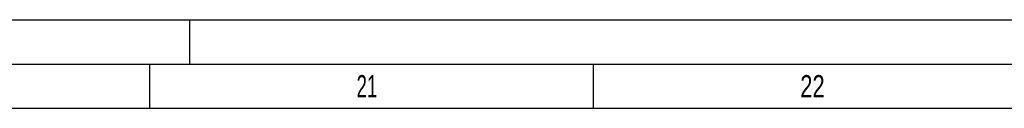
# Model space of a CAD drawing. Header units: millimetres. Extents: x 0 to 1189, y 0 to 841.
# Tile 165 of 166: x 980 to 1091, y 831 to 841. Entities that reach past the tile are written whole.
import ezdxf

# ---------------------------------------------------------------- set-up
doc = ezdxf.new("R2010")
doc.units = ezdxf.units.MM
doc.header["$LTSCALE"] = 65.395
doc.layers.get('0').update_dxf_attribs({"linetype": 'CONTINUOUS'})
doc.styles.add('TEXTSTYLE_2', font='txt')

msp = doc.modelspace()

# ---------------------------------------------------------------- linework, layer by layer
at = {"color": 5, "linetype": 'Continuous'}
for p, q in [((0, 841), (1189, 841)), ((999, 841), (999, 836)), ((994.5, 831), (994.5, 836)), ((1044.5, 831), (1044.5, 836)), ((10, 831), (1179, 831))]:
    msp.add_line(p, q, dxfattribs=at)
at = {"color": 6, "linetype": 'Continuous'}
msp.add_line((5, 836), (1184, 836), dxfattribs=at)

# ---------------------------------------------------------------- texts
at = {"color": 5, "linetype": 'Continuous', "style": 'TEXTSTYLE_2'}
for s, width, p in [('21', 0.630952, (1017.806, 832.248)), ('22', 0.738095, (1067.806, 832.248))]:
    msp.add_text(s, height=2.50001, dxfattribs=dict(at, width=width)).set_placement(p)

doc.saveas('drawing.dxf')
